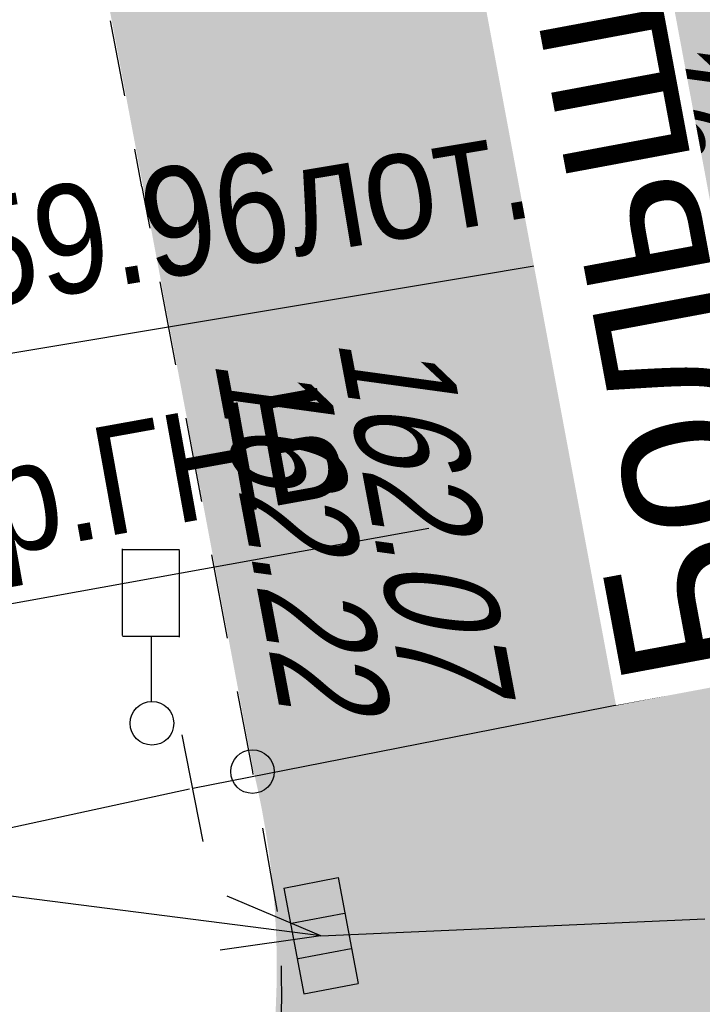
# Model space of a CAD drawing. Header units: millimetres. Extents: x 4385 to 11928, y 17253 to 36963.
# Tile 22 of 256: x 5871.98 to 5878.25, y 18439.44 to 18448.49. Entities that reach past the tile are written whole.
import ezdxf
from ezdxf.enums import TextEntityAlignment as Align

# ---------------------------------------------------------------- set-up
doc = ezdxf.new("R2010")
doc.units = ezdxf.units.MM
for name, color, linetype, lineweight in [('Геоподоснова_34179-21 от 9.08.21$0$Водосток', 7, 'Continuous', 25), ('Геоподоснова_34179-21 от 9.08.21$0$Горизонтали', 7, 'Continuous', 25), ('Геоподоснова_34179-21 от 9.08.21$0$Граница улицы', 7, 'Continuous', 25), ('Геоподоснова_34179-21 от 9.08.21$0$Кабель Мосэнерго', 7, 'Continuous', 25), ('Геоподоснова_34179-21 от 9.08.21$0$Светофоры', 7, 'Continuous', 25), ('Геоподоснова_34179-21 от 9.08.21$0$Фонтаны', 7, 'Continuous', 25)]:
    doc.layers.add(name, color=color, linetype=linetype, lineweight=lineweight)
doc.layers.add('ГП_дороги_штриховка_сущ', color=7, linetype='Continuous', lineweight=0, true_color=0xc8d0d0, transparency=0.6)
doc.layers.add('ГП_озел_штриховка_сущ', color=7, linetype='Continuous', lineweight=0, true_color=0x829556, transparency=0.6)
doc.layers.add('ГП_текст_здан_номера_500', color=7, linetype='Continuous', lineweight=5, true_color=0x000000)
doc.styles.add('GENERATED_STYLE_1', font='GOTHIC.TTF')
doc.styles.add('Геоподоснова_34179-21 от 9.08.21$0$Style-RUSSIAN_1251', font='RUSSIAN_1251.shx')
doc.styles.add('Геоподоснова_34179-21 от 9.08.21$0$Style-RUSSIAN_1251 I 0.32289', font='RUSSIAN_1251.shx', dxfattribs={"oblique": 18.5})

# ---------------------------------------------------------------- blocks, each defined once
blk = doc.blocks.new('Геоподоснова_34179-21 от 9.08.21$0$RESHT1')
at = {"layer": 'Геоподоснова_34179-21 от 9.08.21$0$Фонтаны', "color": 7, "linetype": 'Continuous', "lineweight": 25}
for p, q in [((-0.4943861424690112, 0.2542322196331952), (0.4948740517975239, 0.2545257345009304)), ((-0.4937057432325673, -0.2537288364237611), (-0.4943861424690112, 0.2542322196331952)), ((-0.1633255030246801, -0.244929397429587), (-0.1632865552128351, 0.250683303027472)), ((0.1663659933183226, -0.2451590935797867), (0.1664049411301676, 0.2504536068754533)), ((0.4953687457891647, -0.2544179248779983), (0.4948740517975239, 0.2545257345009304)), ((-0.4937057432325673, -0.2537288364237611), (0.4953687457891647, -0.2544179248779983))]:
    blk.add_line(p, q, dxfattribs=at)
blk = doc.blocks.new('Геоподоснова_34179-21 от 9.08.21$0$PIKET_1')
at = {"layer": 'Геоподоснова_34179-21 от 9.08.21$0$Горизонтали', "color": 7, "linetype": 'Continuous', "lineweight": 25}
blk.add_arc((0, 0), 0.2, 0, 359.999994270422, dxfattribs=at)
blk = doc.blocks.new('Геоподоснова_34179-21 от 9.08.21$0$DORZN1')
at = {"layer": 'Геоподоснова_34179-21 от 9.08.21$0$Светофоры', "color": 7, "linetype": 'Continuous', "lineweight": 25}
for p, q in [((-0.2699999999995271, 0.8060000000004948), (-0.2699999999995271, 1.602999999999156)), ((-0.2699999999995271, 1.597999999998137), (0.2520000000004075, 1.597999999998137)), ((0.2520000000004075, 0.7919999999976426), (0.2520000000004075, 1.588999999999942)), ((-0.2699999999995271, 0.8009999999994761), (0.248000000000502, 0.8009999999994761)), ((-0.003999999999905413, 0.2000000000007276), (-0.003999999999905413, 0.8009999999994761))]:
    blk.add_line(p, q, dxfattribs=at)
blk.add_arc((0, 0), 0.2, 0, 359.999994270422, dxfattribs=at)
blk = doc.blocks.new('Геоподоснова_34179-21 от 9.08.21$0$msdElementTypeLineString_56')
at = {"layer": 'Геоподоснова_34179-21 от 9.08.21$0$Граница улицы', "color": 7, "linetype": 'Continuous', "lineweight": 25}
for p, q in [((10.01848623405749, 0.8362758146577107), (9.888441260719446, 1.524367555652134)), ((10.17636180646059, 0.0009272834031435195), (10.11133931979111, 0.3449731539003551))]:
    blk.add_line(p, q, dxfattribs=at)
blk = doc.blocks.new('Геоподоснова_34179-21 от 9.08.21$0$msdElementTypeLineString_90')
at = {"layer": 'Геоподоснова_34179-21 от 9.08.21$0$Граница улицы', "color": 7, "linetype": 'Continuous', "lineweight": 25}
for p, q in [((6.109361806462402, 14.90592728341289), (6.181518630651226, 14.52413232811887)), ((6.274371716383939, 14.03282966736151), (6.418685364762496, 13.2692397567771)), ((6.511538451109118, 12.77793709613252), (6.655852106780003, 12.01434718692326)), ((6.748705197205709, 11.52304452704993), (6.893018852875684, 10.75945461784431))]:
    blk.add_line(p, q, dxfattribs=at)
at = {"layer": 'Геоподоснова_34179-21 от 9.08.21$0$Граница улицы', "color": 7, "linetype": 'Continuous', "lineweight": 25, "flags": 128}
for points in [[(6.98587194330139, 10.26815195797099), (7.125, 9.532000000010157), (7.129856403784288, 9.504501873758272)], [(7.216814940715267, 9.012121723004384), (7.300032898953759, 8.540921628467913), (7.351967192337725, 8.246857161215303)], [(7.387382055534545, 7.748616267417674), (7.389610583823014, 7.685164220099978), (7.390253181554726, 7.438991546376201), (7.382897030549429, 7.192927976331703), (7.36910253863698, 6.972089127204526)]]:
    blk.add_lwpolyline(points, dxfattribs=at)
blk = doc.blocks.new('Геоподоснова_34179-21 от 9.08.21$0$msdElementTypeLineString_169')
at = {"layer": 'Геоподоснова_34179-21 от 9.08.21$0$Кабель Мосэнерго', "color": 7, "linetype": 'Continuous', "lineweight": 25}
for p, q in [((12.96040531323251, 3.24238200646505), (12.76759468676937, 4.223617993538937)), ((1.596405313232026, 1.009382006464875), (1.403594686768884, 1.990617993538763))]:
    blk.add_line(p, q, dxfattribs=at)
blk = doc.blocks.new('Геоподоснова_34179-21 от 9.08.21$0$msdElementTypeMultiLine_19')
at = {"layer": 'Геоподоснова_34179-21 от 9.08.21$0$Кабель Мосэнерго', "color": 7, "linetype": 'Continuous', "lineweight": 25, "flags": 128}
blk.add_lwpolyline([(1.5, 1.5), (12.86400000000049, 3.733000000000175)], dxfattribs=at)
at = {"layer": 'Геоподоснова_34179-21 от 9.08.21$0$Кабель Мосэнерго', "color": 7, "linetype": 'Continuous', "lineweight": 25}
blk.add_blockref('Геоподоснова_34179-21 от 9.08.21$0$msdElementTypeLineString_169', (0, 0), dxfattribs=at)
blk = doc.blocks.new('Геоподоснова_34179-21 от 9.08.21$0$msdElementTypeLineString_230')
at = {"layer": 'Геоподоснова_34179-21 от 9.08.21$0$Водосток', "color": 30, "linetype": 'Continuous', "lineweight": 25}
blk.add_line((0, 11.45100000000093), (3.525716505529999, 11.60522432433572), dxfattribs=at)
blk = doc.blocks.new('Геоподоснова_34179-21 от 9.08.21$0$msdElementTypeMultiLine_68')
at = {"layer": 'Геоподоснова_34179-21 от 9.08.21$0$Водосток', "color": 30, "linetype": 'Continuous', "lineweight": 25}
blk.add_blockref('Геоподоснова_34179-21 от 9.08.21$0$msdElementTypeLineString_230', (0.4670000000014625, 0.467000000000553), dxfattribs=at)
blk = doc.blocks.new('Геоподоснова_34179-21 от 9.08.21$0$DIMTXT')
at = {"layer": 'Геоподоснова_34179-21 от 9.08.21$0$Водосток', "color": 30, "linetype": 'Continuous', "lineweight": 25}
for q in [(-0.8610884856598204, 0.3619763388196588), (-0.924415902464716, -0.1339980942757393)]:
    blk.add_line((0, 0), q, dxfattribs=at)
at = {"layer": 'Геоподоснова_34179-21 от 9.08.21$0$Водосток', "color": 30, "linetype": 'Continuous', "lineweight": 25, "flags": 128}
blk.add_lwpolyline([(9.094947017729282e-13, 0), (-9.50727694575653, 1.213915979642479), (-16.83672054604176, -0.2263089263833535)], dxfattribs=at)
blk = doc.blocks.new('Геоподоснова_34179-21 от 9.08.21$0$DIMTXT_9')
at = {"layer": 'Геоподоснова_34179-21 от 9.08.21$0$Водосток', "color": 30, "linetype": 'Continuous', "lineweight": 25}
for q in [(-0.3908530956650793, 0.8483714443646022), (-0.7724129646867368, 0.5252413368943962)]:
    blk.add_line((0, 0), q, dxfattribs=at)
at = {"layer": 'Геоподоснова_34179-21 от 9.08.21$0$Водосток', "color": 30, "linetype": 'Continuous', "lineweight": 25, "flags": 128}
blk.add_lwpolyline([(0, 0), (-5.147921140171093, 6.078790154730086), (-12.43825165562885, 4.863075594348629)], dxfattribs=at)
at = {"layer": 'Геоподоснова_34179-21 от 9.08.21$0$Водосток', "color": 30, "linetype": 'Continuous', "lineweight": 25, "style": 'Геоподоснова_34179-21 от 9.08.21$0$Style-RUSSIAN_1251', "width": 0.8999982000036}
blk.add_text('159.96лот.', height=1.000002, rotation=9.46736496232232, dxfattribs=at).set_placement((-12.67675639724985, 6.29332777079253), align=Align.TOP_LEFT)
blk = doc.blocks.new('Геоподоснова_34179-21 от 9.08.21$0$DIMTXT_86')
at = {"layer": 'Геоподоснова_34179-21 от 9.08.21$0$Кабель Мосэнерго', "color": 7, "linetype": 'Continuous', "lineweight": 25}
for q in [(0.9182032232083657, 0.1714725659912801), (0.8750940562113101, -0.3266655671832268)]:
    blk.add_line((0, 0), q, dxfattribs=at)
at = {"layer": 'Геоподоснова_34179-21 от 9.08.21$0$Кабель Мосэнерго', "color": 7, "linetype": 'Continuous', "lineweight": 25, "flags": 128}
blk.add_lwpolyline([(0, 0), (1.791066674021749, -0.1549999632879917), (8.743527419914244, 1.211148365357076)], dxfattribs=at)
at = {"layer": 'Геоподоснова_34179-21 от 9.08.21$0$Кабель Мосэнерго', "color": 7, "linetype": 'Continuous', "lineweight": 25, "style": 'Геоподоснова_34179-21 от 9.08.21$0$Style-RUSSIAN_1251', "width": 0.9000000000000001}
blk.add_text('161.13в.тр.', height=0.9999999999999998, rotation=11.11690000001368, dxfattribs=at).set_placement((1.732268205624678, 1.31117456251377), align=Align.TOP_LEFT)
blk = doc.blocks.new('Геоподоснова_34179-21 от 9.08.21$0$DIMTXT_101')
at = {"layer": 'Геоподоснова_34179-21 от 9.08.21$0$Кабель Мосэнерго', "color": 7, "linetype": 'Continuous', "lineweight": 25}
for q in [(0.4596194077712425, 0.8131727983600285), (0.8131727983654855, 0.4596194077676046)]:
    blk.add_line((0, -3.637978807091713e-12), q, dxfattribs=at)
at = {"layer": 'Геоподоснова_34179-21 от 9.08.21$0$Кабель Мосэнерго', "color": 7, "linetype": 'Continuous', "lineweight": 25, "flags": 128}
blk.add_lwpolyline([(0, 0), (1, 1), (6.309397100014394, 1.958803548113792)], dxfattribs=at)
at = {"layer": 'Геоподоснова_34179-21 от 9.08.21$0$Кабель Мосэнерго', "color": 7, "linetype": 'Continuous', "lineweight": 25, "style": 'Геоподоснова_34179-21 от 9.08.21$0$Style-RUSSIAN_1251', "width": 0.9}
blk.add_text('2тр.ГНБ', height=1, rotation=10.23650000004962, dxfattribs=at).set_placement((0.9637366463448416, 2.466904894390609), align=Align.TOP_LEFT)
blk = doc.blocks.new('Геоподоснова_34179-21 от 9.08.21')
at = {"layer": 'Геоподоснова_34179-21 от 9.08.21$0$Кабель Мосэнерго', "color": 10, "linetype": 'Continuous', "lineweight": 25}
blk.add_line((5871.831, 18441.054), (5873.541518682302, 18441.42362932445), dxfattribs=at)
at = {"layer": 'Геоподоснова_34179-21 от 9.08.21$0$Водосток', "color": 30, "linetype": 'Continuous', "lineweight": 25}
for name, p in [('Геоподоснова_34179-21 от 9.08.21$0$DIMTXT_9', (5883.397, 18440.404)), ('Геоподоснова_34179-21 от 9.08.21$0$DIMTXT', (5874.748000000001, 18440.074)), ('Геоподоснова_34179-21 от 9.08.21$0$msdElementTypeMultiLine_68', (5874.281, 18428.156))]:
    blk.add_blockref(name, p, dxfattribs=at)
at = {"layer": 'Геоподоснова_34179-21 от 9.08.21$0$Горизонтали', "color": 7, "linetype": 'Continuous', "lineweight": 25}
blk.add_blockref('Геоподоснова_34179-21 от 9.08.21$0$PIKET_1', (5874.119, 18441.581), dxfattribs=at)
at = {"layer": 'Геоподоснова_34179-21 от 9.08.21$0$Граница улицы', "color": 7, "linetype": 'Continuous', "lineweight": 25}
for name, p in [('Геоподоснова_34179-21 от 9.08.21$0$msdElementTypeLineString_56', (5862.927, 18446.954)), ('Геоподоснова_34179-21 от 9.08.21$0$msdElementTypeLineString_90', (5866.994, 18432.049))]:
    blk.add_blockref(name, p, dxfattribs=at)
at = {"layer": 'Геоподоснова_34179-21 от 9.08.21$0$Кабель Мосэнерго', "color": 7, "linetype": 'Continuous', "lineweight": 25}
for name, p in [('Геоподоснова_34179-21 от 9.08.21$0$DIMTXT_86', (5868.25, 18448.5)), ('Геоподоснова_34179-21 от 9.08.21$0$DIMTXT_101', (5869.43, 18441.86)), ('Геоподоснова_34179-21 от 9.08.21$0$msdElementTypeMultiLine_19', (5872.071, 18439.93))]:
    blk.add_blockref(name, p, dxfattribs=at)
at = {"layer": 'Геоподоснова_34179-21 от 9.08.21$0$Светофоры', "color": 7, "linetype": 'Continuous', "lineweight": 25}
blk.add_blockref('Геоподоснова_34179-21 от 9.08.21$0$DORZN1', (5873.196, 18442.025), dxfattribs=at)
at = {"layer": 'Геоподоснова_34179-21 от 9.08.21$0$Фонтаны', "color": 7, "linetype": 'Continuous', "lineweight": 25, "xscale": 1.000002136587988, "yscale": 1.000002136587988, "zscale": 1.000002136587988, "rotation": 280.7022755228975}
blk.add_blockref('Геоподоснова_34179-21 от 9.08.21$0$RESHT1', (5874.748000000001, 18440.074), dxfattribs=at)
at = {"layer": 'Геоподоснова_34179-21 от 9.08.21$0$Горизонтали', "color": 7, "linetype": 'Continuous', "lineweight": 25, "style": 'Геоподоснова_34179-21 от 9.08.21$0$Style-RUSSIAN_1251 I 0.32289', "oblique": 18.5, "width": 0.7999964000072}
for s, rotation, p in [('162.08', 280.7755055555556, (5877.432000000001, 18448.386)), ('162.22', 280.7023055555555, (5873.764, 18445.36))]:
    blk.add_text(s, height=1.000002, rotation=rotation, dxfattribs=at).set_placement(p)
blk.add_text('162.07', height=1.000002, rotation=280.7023055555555, dxfattribs=at).set_placement((5875.879, 18445.736), align=Align.TOP_LEFT)
at = {"layer": 'Геоподоснова_34179-21 от 9.08.21$0$Кабель Мосэнерго', "color": 7, "linetype": 'Continuous', "lineweight": 25, "style": 'Геоподоснова_34179-21 от 9.08.21$0$Style-RUSSIAN_1251', "width": 0.8999982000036}
blk.add_text('2тр.', height=1.000002, rotation=11.24908611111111, dxfattribs=at).set_placement((5877.339, 18442.605))

msp = doc.modelspace()

# ---------------------------------------------------------------- hatches: boundary and pattern name
at = {"layer": 'ГП_дороги_штриховка_сущ'}
h = msp.add_hatch(color=256, dxfattribs=at)
h.dxf.hatch_style = 1
edge = h.paths.add_edge_path()
edge.add_line((5925.766007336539, 18433.85471801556), (5941.944407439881, 18436.97250290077))
edge.add_line((5941.944407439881, 18436.97250290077), (5953.857090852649, 18439.64603199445))
edge.add_line((5953.857090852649, 18439.64603199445), (5952.850224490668, 18448.59530455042))
edge.add_line((5952.850224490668, 18448.59530455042), (5934.390615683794, 18444.91647354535))
edge.add_line((5934.390615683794, 18444.91647354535), (5923.776611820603, 18442.89234689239))
edge.add_line((5923.776611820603, 18442.89234689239), (5913.765417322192, 18440.87074801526))
edge.add_arc((6024.750544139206, 17851.7011360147), 599.5319258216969, 100.6681070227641, 101.5278222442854)
edge.add_line((5904.937834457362, 18439.13917077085), (5895.220814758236, 18437.0543672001))
edge.add_arc((5892.782008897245, 18446.91869997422), 10.16134022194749, 258.729008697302, 283.8870294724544, ccw=False)
edge.add_arc((5892.507028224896, 18446.21902337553), 9.422350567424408, 228.1226072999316, 259.5373355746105, ccw=False)
edge.add_arc((5892.852871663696, 18446.80383196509), 10.08952334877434, 191.3977827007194, 228.8771976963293, ccw=False)
edge.add_line((5882.96232559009, 18444.80994636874), (5882.853695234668, 18445.35738225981))
edge.add_line((5882.853695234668, 18445.35738225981), (5880.703917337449, 18455.60106800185))
edge.add_line((5880.703917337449, 18455.60106800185), (5876.365058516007, 18478.05646172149))
edge.add_arc((5883.236338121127, 18479.41021967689), 7.003366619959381, 102.0895942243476, 191.1454913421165, ccw=False)
edge.add_line((5881.769546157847, 18486.25826066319), (5885.610682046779, 18487.02475361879))
edge.add_line((5885.610682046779, 18487.02475361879), (5884.57588426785, 18492.32745456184))
edge.add_line((5884.57588426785, 18492.32745456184), (5880.724882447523, 18491.73095276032))
edge.add_arc((5879.837388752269, 18497.31752650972), 5.656628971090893, 253.3212501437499, 279.0266847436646, ccw=False)
edge.add_arc((5879.96804869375, 18499.31251207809), 7.618332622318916, 187.5256953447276, 256.6880460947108, ccw=False)
edge.add_line((5872.415338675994, 18498.31473287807), (5871.095410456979, 18505.1738638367))
edge.add_line((5871.095410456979, 18505.1738638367), (5870.760178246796, 18506.85724349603))
edge.add_line((5870.760178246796, 18506.85724349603), (5869.69800406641, 18512.37693141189))
edge.add_line((5869.69800406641, 18512.37693141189), (5868.24794000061, 18519.80574001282))
edge.add_line((5868.24794000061, 18519.80574001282), (5866.912738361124, 18526.80066644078))
edge.add_line((5866.912738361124, 18526.80066644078), (5865.765081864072, 18532.81307121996))
edge.add_line((5865.765081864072, 18532.81307121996), (5864.661229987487, 18538.59598998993))
edge.add_line((5864.661229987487, 18538.59598998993), (5864.202, 18540.87))
edge.add_line((5864.202, 18540.87), (5863.494711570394, 18545.37216794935))
edge.add_line((5863.494711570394, 18545.37216794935), (5863.315800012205, 18545.34371999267))
edge.add_line((5863.315800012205, 18545.34371999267), (5861.850994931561, 18553.05291139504))
edge.add_line((5861.850994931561, 18553.05291139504), (5861.149059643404, 18556.72740920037))
edge.add_line((5861.149059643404, 18556.72740920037), (5860.107098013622, 18562.17003480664))
edge.add_line((5860.107098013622, 18562.17003480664), (5859.425512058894, 18565.73025916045))
edge.add_line((5859.425512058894, 18565.73025916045), (5858.515096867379, 18570.47691046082))
edge.add_line((5858.515096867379, 18570.47691046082), (5857.596795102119, 18575.22204371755))
edge.add_line((5857.596795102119, 18575.22204371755), (5848.554342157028, 18573.25136574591))
edge.add_line((5848.554342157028, 18573.25136574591), (5849.501822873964, 18568.47746310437))
edge.add_line((5849.501822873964, 18568.47746310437), (5850.898639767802, 18561.31184942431))
edge.add_line((5850.898639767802, 18561.31184942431), (5851.94941743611, 18555.82783771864))
edge.add_line((5851.94941743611, 18555.82783771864), (5853.772143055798, 18546.31502741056))
edge.add_line((5853.772143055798, 18546.31502741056), (5855.078385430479, 18540.22973787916))
edge.add_line((5855.078385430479, 18540.22973787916), (5856.364847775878, 18533.98039272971))
edge.add_line((5856.364847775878, 18533.98039272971), (5857.602739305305, 18527.57105672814))
edge.add_line((5857.602739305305, 18527.57105672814), (5860.173226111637, 18514.26204367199))
edge.add_line((5860.173226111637, 18514.26204367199), (5861.260577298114, 18508.63214918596))
edge.add_line((5861.260577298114, 18508.63214918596), (5867.474117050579, 18476.42769033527))
edge.add_line((5867.474117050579, 18476.42769033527), (5871.803417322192, 18453.89274801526))
edge.add_line((5871.803417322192, 18453.89274801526), (5874.128417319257, 18441.59074803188))
edge.add_arc((5866.633638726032, 18439.79263218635), 7.70745916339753, -71.14644429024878, 13.491171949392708, ccw=False)
edge.add_line((5869.124307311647, 18432.4986965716), (5871.447177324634, 18422.92545802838))
edge.add_arc((5869.26949173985, 18415.81636899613), 7.435150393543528, 51.976444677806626, 72.96890907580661, ccw=False)
edge.add_line((5873.849435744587, 18421.67346505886), (5887.341245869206, 18424.70333949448))
edge.add_arc((5895.499807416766, 18415.12954127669), 12.57854279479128, 101.5761078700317, 130.4368411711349, ccw=False)
edge.add_line((5892.975678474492, 18427.45222409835), (5897.67861671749, 18428.41555511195))
edge.add_line((5897.67861671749, 18428.41555511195), (5906.564645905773, 18430.17322645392))
edge.add_arc((6084.692591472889, 17553.03520257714), 895.0422771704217, 100.22785601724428, 101.47943712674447, ccw=False)
at = {"layer": 'ГП_озел_штриховка_сущ'}
h = msp.add_hatch(dxfattribs=at)
h.set_pattern_fill('ANSI31', color=256, scale=0.1)
h.set_pattern_definition([(45, (0, 0), (-0.2245064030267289, 0.2245064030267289), [])])
h.paths.add_polyline_path([(5902.584131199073, 18448.04582625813), (5903.805560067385, 18441.82137999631), (5922.606469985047, 18445.51070000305), (5934.69505489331, 18448.02647352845), (5951.702, 18451.333), (5954.182651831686, 18451.81525972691), (5952.934824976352, 18458.09075304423)])
edge = h.paths.add_edge_path()
edge.add_line((5900.209603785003, 18448.75172832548), (5901.643, 18441.364))
edge.add_line((5901.643, 18441.364), (5896.222232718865, 18440.13665647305))
edge.add_arc((5895.780581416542, 18442.08728307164), 2.000000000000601, 190.8753704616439, 282.75753207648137, ccw=False)
edge.add_line((5893.816501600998, 18441.70993644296), (5886.891000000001, 18477.757))
edge.add_line((5886.891000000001, 18477.757), (5887.390029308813, 18477.84868940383))
edge.add_line((5887.390029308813, 18477.84868940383), (5893.329999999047, 18447.41000000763))
edge.add_line((5893.329999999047, 18447.41000000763), (5900.209603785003, 18448.75172832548))
edge = h.paths.add_edge_path()
edge.add_line((5882.844277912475, 18445.34763424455), (5889.481909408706, 18446.85143721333))
edge.add_line((5889.481909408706, 18446.85143721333), (5885.703216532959, 18466.31148506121))
edge.add_line((5885.703216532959, 18466.31148506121), (5882.738339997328, 18481.6154117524))
edge.add_line((5882.738339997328, 18481.6154117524), (5881.942272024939, 18486.2501951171))
edge.add_arc((5883.260368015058, 18479.34855317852), 7.02638160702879, 100.8123143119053, 190.6773868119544)
edge.add_line((5876.355641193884, 18478.04671370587), (5880.694500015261, 18455.59131998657))
edge.add_line((5880.694500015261, 18455.59131998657), (5882.844277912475, 18445.34763424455))
h.paths.add_polyline_path([(6035.023740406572, 18508.02686111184), (6039.213202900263, 18503.57388318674), (6057.801, 18521.457), (6053.794568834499, 18525.67355644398)])
h.paths.add_polyline_path([(6033.060823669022, 18497.65474624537), (6028.821727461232, 18502.19626960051), (6016.611617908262, 18490.7173897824), (6020.90129093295, 18485.95619244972)])

# ---------------------------------------------------------------- block references
msp.add_blockref('Геоподоснова_34179-21 от 9.08.21', (0, 0))

# ---------------------------------------------------------------- next in the draw order: texts
at = {"layer": 'ГП_текст_здан_номера_500', "insert": (5877.538611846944, 18442.30793817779), "char_height": 1, "attachment_point": 1, "rotation": 100.57599530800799, "style": 'GENERATED_STYLE_1', "bg_fill": 3, "box_fill_scale": 1.1, "bg_fill_color": 256, "bg_fill_transparency": 0}
msp.add_mtext_dynamic_manual_height_columns('{\\H1.5x;Большая Марфинская ул.} ', width=27.65377191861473, gutter_width=12.5, heights=[0], dxfattribs=at)

doc.saveas('drawing.dxf')
